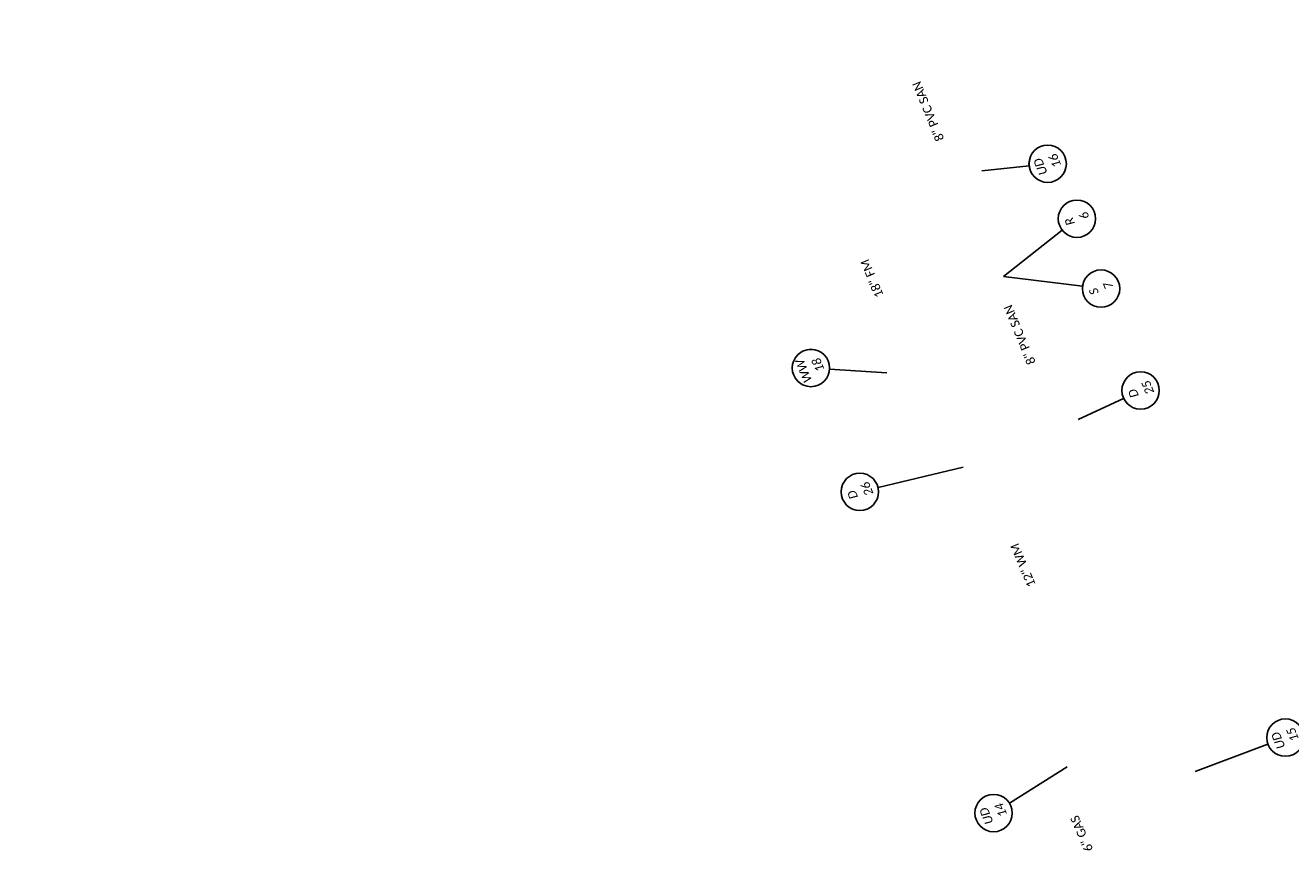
# Model space of a CAD drawing. Header units: feet. Extents: x -5 to 2247819, y -3 to 598692.
# Tile 16 of 84: x 2245552 to 2245958, y 595831 to 596100. Entities that reach past the tile are written whole.
import ezdxf
from ezdxf import colors
from ezdxf.entities.mleader import LeaderData, LeaderLine
from ezdxf.enums import TextEntityAlignment as Align
from ezdxf.math import Vec2, Vec3

# ---------------------------------------------------------------- set-up
doc = ezdxf.new("R2010")
doc.units = ezdxf.units.FT
doc.header["$MEASUREMENT"] = 0
for name, color, linetype in [('DR_X_Text', 7, 'Continuous'), ('TX_P_20', 7, 'Continuous'), ('UT_X_Gas_Text', 7, 'Continuous'), ('UT_X_Sanitary_Text', 7, 'Continuous'), ('UT_X_Water_Text', 7, 'Continuous')]:
    doc.layers.add(name, color=color, linetype=linetype)
doc.styles.add('P_Slanted_Normal', font='calibrii.ttf', dxfattribs={"height": 0.14})
doc.styles.add('Slanted-Normal', font='font31.shx', dxfattribs={"height": 0.14})
doc.styles.add('X_Straight_Normal', font='calibril.ttf', dxfattribs={"height": 0.14})

# ---------------------------------------------------------------- blocks, each defined once
blk = doc.blocks.new('*U1080')
blk.add_wipeout([(-0.298, 0.023), (-0.295, 0.045), (-0.291, 0.07), (-0.285, 0.091), (-0.277, 0.112), (-0.268, 0.133), (-0.257, 0.153), (-0.245, 0.172), (-0.234, 0.186), (-0.221, 0.202), (-0.206, 0.217), (-0.188, 0.233), (-0.172, 0.245), (-0.158, 0.254), (-0.142, 0.263), (-0.124, 0.272), (-0.105, 0.28), (-0.084, 0.287), (-0.058, 0.293), (-0.036, 0.297), (-0.012, 0.299), (0, 0.299), (0.022, 0.298), (0.043, 0.296), (0.069, 0.291), (0.09, 0.285), (0.111, 0.278), (0.135, 0.266), (0.153, 0.256), (0.17, 0.246), (0.187, 0.233), (0.203, 0.219), (0.217, 0.205), (0.23, 0.191), (0.24, 0.178), (0.253, 0.159), (0.264, 0.141), (0.273, 0.122), (0.281, 0.103), (0.286, 0.086), (0.291, 0.068), (0.294, 0.053), (0.297, 0.037), (0.298, 0.018), (0.299, 0), (0.298, -0.02), (0.296, -0.04), (0.293, -0.059), (0.289, -0.076), (0.284, -0.093), (0.278, -0.109), (0.272, -0.123), (0.263, -0.141), (0.254, -0.157), (0.245, -0.171), (0.232, -0.188), (0.22, -0.202), (0.211, -0.211), (0.198, -0.224), (0.188, -0.232), (0.172, -0.244), (0.151, -0.258), (0.129, -0.27), (0.112, -0.277), (0.094, -0.284), (0.07, -0.291), (0.057, -0.293), (0.038, -0.296), (0.025, -0.298), (0.011, -0.299), (0, -0.299), (-0.006, -0.299), (-0.018, -0.298), (-0.028, -0.298), (-0.04, -0.296), (-0.052, -0.294), (-0.064, -0.292), (-0.077, -0.289), (-0.092, -0.284), (-0.115, -0.276), (-0.135, -0.267), (-0.15, -0.258), (-0.168, -0.247), (-0.182, -0.237), (-0.199, -0.223), (-0.218, -0.204), (-0.232, -0.189), (-0.246, -0.17), (-0.255, -0.155), (-0.266, -0.137), (-0.275, -0.118), (-0.283, -0.097), (-0.29, -0.074), (-0.294, -0.054), (-0.297, -0.033), (-0.299, -0.015), (-0.299, 0)])
at = {"flags": 128}
blk.add_lwpolyline([(-0.13, -0.271), (-0.528, -1.103)], dxfattribs=at)
blk.add_circle((0, 0), 0.3)
at = {"style": 'Slanted-Normal', "flags": 8}
for tag, p in [('ITEMTYPE', (0, 0.125)), ('ITEMNUMBER', (0, -0.125))]:
    blk.add_attdef(tag, text='', height=0.14, dxfattribs=at).set_placement(p, align=Align.MIDDLE_CENTER)
blk = doc.blocks.new('*U1091')
blk.add_wipeout([(-0.298, 0.023), (-0.295, 0.045), (-0.291, 0.07), (-0.285, 0.091), (-0.277, 0.112), (-0.268, 0.133), (-0.257, 0.153), (-0.245, 0.172), (-0.234, 0.186), (-0.221, 0.202), (-0.206, 0.217), (-0.188, 0.233), (-0.172, 0.245), (-0.158, 0.254), (-0.142, 0.263), (-0.124, 0.272), (-0.105, 0.28), (-0.084, 0.287), (-0.058, 0.293), (-0.036, 0.297), (-0.012, 0.299), (0, 0.299), (0.022, 0.298), (0.043, 0.296), (0.069, 0.291), (0.09, 0.285), (0.111, 0.278), (0.135, 0.266), (0.153, 0.256), (0.17, 0.246), (0.187, 0.233), (0.203, 0.219), (0.217, 0.205), (0.23, 0.191), (0.24, 0.178), (0.253, 0.159), (0.264, 0.141), (0.273, 0.122), (0.281, 0.103), (0.286, 0.086), (0.291, 0.068), (0.294, 0.053), (0.297, 0.037), (0.298, 0.018), (0.299, 0), (0.298, -0.02), (0.296, -0.04), (0.293, -0.059), (0.289, -0.076), (0.284, -0.093), (0.278, -0.109), (0.272, -0.123), (0.263, -0.141), (0.254, -0.157), (0.245, -0.171), (0.232, -0.188), (0.22, -0.202), (0.211, -0.211), (0.198, -0.224), (0.188, -0.232), (0.172, -0.244), (0.151, -0.258), (0.129, -0.27), (0.112, -0.277), (0.094, -0.284), (0.07, -0.291), (0.057, -0.293), (0.038, -0.296), (0.025, -0.298), (0.011, -0.299), (0, -0.299), (-0.006, -0.299), (-0.018, -0.298), (-0.028, -0.298), (-0.04, -0.296), (-0.052, -0.294), (-0.064, -0.292), (-0.077, -0.289), (-0.092, -0.284), (-0.115, -0.276), (-0.135, -0.267), (-0.15, -0.258), (-0.168, -0.247), (-0.182, -0.237), (-0.199, -0.223), (-0.218, -0.204), (-0.232, -0.189), (-0.246, -0.17), (-0.255, -0.155), (-0.266, -0.137), (-0.275, -0.118), (-0.283, -0.097), (-0.29, -0.074), (-0.294, -0.054), (-0.297, -0.033), (-0.299, -0.015), (-0.299, 0)])
at = {"flags": 128}
blk.add_lwpolyline([(0.146, 0.262), (0.767, 1.377)], dxfattribs=at)
blk.add_circle((0, 0), 0.3)
at = {"style": 'Slanted-Normal', "flags": 8}
for tag, p in [('ITEMTYPE', (0, 0.125)), ('ITEMNUMBER', (0, -0.125))]:
    blk.add_attdef(tag, text='', height=0.14, dxfattribs=at).set_placement(p, align=Align.MIDDLE_CENTER)
blk = doc.blocks.new('*U1141')
blk.add_wipeout([(-0.298, 0.023), (-0.295, 0.045), (-0.291, 0.07), (-0.285, 0.091), (-0.277, 0.112), (-0.268, 0.133), (-0.257, 0.153), (-0.245, 0.172), (-0.234, 0.186), (-0.221, 0.202), (-0.206, 0.217), (-0.188, 0.233), (-0.172, 0.245), (-0.158, 0.254), (-0.142, 0.263), (-0.124, 0.272), (-0.105, 0.28), (-0.084, 0.287), (-0.058, 0.293), (-0.036, 0.297), (-0.012, 0.299), (0, 0.299), (0.022, 0.298), (0.043, 0.296), (0.069, 0.291), (0.09, 0.285), (0.111, 0.278), (0.135, 0.266), (0.153, 0.256), (0.17, 0.246), (0.187, 0.233), (0.203, 0.219), (0.217, 0.205), (0.23, 0.191), (0.24, 0.178), (0.253, 0.159), (0.264, 0.141), (0.273, 0.122), (0.281, 0.103), (0.286, 0.086), (0.291, 0.068), (0.294, 0.053), (0.297, 0.037), (0.298, 0.018), (0.299, 0), (0.298, -0.02), (0.296, -0.04), (0.293, -0.059), (0.289, -0.076), (0.284, -0.093), (0.278, -0.109), (0.272, -0.123), (0.263, -0.141), (0.254, -0.157), (0.245, -0.171), (0.232, -0.188), (0.22, -0.202), (0.211, -0.211), (0.198, -0.224), (0.188, -0.232), (0.172, -0.244), (0.151, -0.258), (0.129, -0.27), (0.112, -0.277), (0.094, -0.284), (0.07, -0.291), (0.057, -0.293), (0.038, -0.296), (0.025, -0.298), (0.011, -0.299), (0, -0.299), (-0.006, -0.299), (-0.018, -0.298), (-0.028, -0.298), (-0.04, -0.296), (-0.052, -0.294), (-0.064, -0.292), (-0.077, -0.289), (-0.092, -0.284), (-0.115, -0.276), (-0.135, -0.267), (-0.15, -0.258), (-0.168, -0.247), (-0.182, -0.237), (-0.199, -0.223), (-0.218, -0.204), (-0.232, -0.189), (-0.246, -0.17), (-0.255, -0.155), (-0.266, -0.137), (-0.275, -0.118), (-0.283, -0.097), (-0.29, -0.074), (-0.294, -0.054), (-0.297, -0.033), (-0.299, -0.015), (-0.299, 0)])
at = {"flags": 128}
blk.add_lwpolyline([(-0.015, 0.3), (-0.057, 1.104)], dxfattribs=at)
blk.add_circle((0, 0), 0.3)
at = {"style": 'Slanted-Normal', "flags": 8}
for tag, p in [('ITEMTYPE', (0, 0.125)), ('ITEMNUMBER', (0, -0.125))]:
    blk.add_attdef(tag, text='', height=0.14, dxfattribs=at).set_placement(p, align=Align.MIDDLE_CENTER)
blk = doc.blocks.new('*U1143')
blk.add_wipeout([(-0.298, 0.023), (-0.295, 0.045), (-0.291, 0.07), (-0.285, 0.091), (-0.277, 0.112), (-0.268, 0.133), (-0.257, 0.153), (-0.245, 0.172), (-0.234, 0.186), (-0.221, 0.202), (-0.206, 0.217), (-0.188, 0.233), (-0.172, 0.245), (-0.158, 0.254), (-0.142, 0.263), (-0.124, 0.272), (-0.105, 0.28), (-0.084, 0.287), (-0.058, 0.293), (-0.036, 0.297), (-0.012, 0.299), (0, 0.299), (0.022, 0.298), (0.043, 0.296), (0.069, 0.291), (0.09, 0.285), (0.111, 0.278), (0.135, 0.266), (0.153, 0.256), (0.17, 0.246), (0.187, 0.233), (0.203, 0.219), (0.217, 0.205), (0.23, 0.191), (0.24, 0.178), (0.253, 0.159), (0.264, 0.141), (0.273, 0.122), (0.281, 0.103), (0.286, 0.086), (0.291, 0.068), (0.294, 0.053), (0.297, 0.037), (0.298, 0.018), (0.299, 0), (0.298, -0.02), (0.296, -0.04), (0.293, -0.059), (0.289, -0.076), (0.284, -0.093), (0.278, -0.109), (0.272, -0.123), (0.263, -0.141), (0.254, -0.157), (0.245, -0.171), (0.232, -0.188), (0.22, -0.202), (0.211, -0.211), (0.198, -0.224), (0.188, -0.232), (0.172, -0.244), (0.151, -0.258), (0.129, -0.27), (0.112, -0.277), (0.094, -0.284), (0.07, -0.291), (0.057, -0.293), (0.038, -0.296), (0.025, -0.298), (0.011, -0.299), (0, -0.299), (-0.006, -0.299), (-0.018, -0.298), (-0.028, -0.298), (-0.04, -0.296), (-0.052, -0.294), (-0.064, -0.292), (-0.077, -0.289), (-0.092, -0.284), (-0.115, -0.276), (-0.135, -0.267), (-0.15, -0.258), (-0.168, -0.247), (-0.182, -0.237), (-0.199, -0.223), (-0.218, -0.204), (-0.232, -0.189), (-0.246, -0.17), (-0.255, -0.155), (-0.266, -0.137), (-0.275, -0.118), (-0.283, -0.097), (-0.29, -0.074), (-0.294, -0.054), (-0.297, -0.033), (-0.299, -0.015), (-0.299, 0)])
at = {"flags": 128}
blk.add_lwpolyline([(-0.045, -0.297), (-0.254, -1.685)], dxfattribs=at)
blk.add_circle((0, 0), 0.3)
at = {"style": 'Slanted-Normal', "flags": 8}
for tag, p in [('ITEMTYPE', (0, 0.125)), ('ITEMNUMBER', (0, -0.125))]:
    blk.add_attdef(tag, text='', height=0.14, dxfattribs=at).set_placement(p, align=Align.MIDDLE_CENTER)
blk = doc.blocks.new('*U1198')
blk.add_wipeout([(-0.298, 0.023), (-0.295, 0.045), (-0.291, 0.07), (-0.285, 0.091), (-0.277, 0.112), (-0.268, 0.133), (-0.257, 0.153), (-0.245, 0.172), (-0.234, 0.186), (-0.221, 0.202), (-0.206, 0.217), (-0.188, 0.233), (-0.172, 0.245), (-0.158, 0.254), (-0.142, 0.263), (-0.124, 0.272), (-0.105, 0.28), (-0.084, 0.287), (-0.058, 0.293), (-0.036, 0.297), (-0.012, 0.299), (0, 0.299), (0.022, 0.298), (0.043, 0.296), (0.069, 0.291), (0.09, 0.285), (0.111, 0.278), (0.135, 0.266), (0.153, 0.256), (0.17, 0.246), (0.187, 0.233), (0.203, 0.219), (0.217, 0.205), (0.23, 0.191), (0.24, 0.178), (0.253, 0.159), (0.264, 0.141), (0.273, 0.122), (0.281, 0.103), (0.286, 0.086), (0.291, 0.068), (0.294, 0.053), (0.297, 0.037), (0.298, 0.018), (0.299, 0), (0.298, -0.02), (0.296, -0.04), (0.293, -0.059), (0.289, -0.076), (0.284, -0.093), (0.278, -0.109), (0.272, -0.123), (0.263, -0.141), (0.254, -0.157), (0.245, -0.171), (0.232, -0.188), (0.22, -0.202), (0.211, -0.211), (0.198, -0.224), (0.188, -0.232), (0.172, -0.244), (0.151, -0.258), (0.129, -0.27), (0.112, -0.277), (0.094, -0.284), (0.07, -0.291), (0.057, -0.293), (0.038, -0.296), (0.025, -0.298), (0.011, -0.299), (0, -0.299), (-0.006, -0.299), (-0.018, -0.298), (-0.028, -0.298), (-0.04, -0.296), (-0.052, -0.294), (-0.064, -0.292), (-0.077, -0.289), (-0.092, -0.284), (-0.115, -0.276), (-0.135, -0.267), (-0.15, -0.258), (-0.168, -0.247), (-0.182, -0.237), (-0.199, -0.223), (-0.218, -0.204), (-0.232, -0.189), (-0.246, -0.17), (-0.255, -0.155), (-0.266, -0.137), (-0.275, -0.118), (-0.283, -0.097), (-0.29, -0.074), (-0.294, -0.054), (-0.297, -0.033), (-0.299, -0.015), (-0.299, 0)])
at = {"flags": 128}
blk.add_lwpolyline([(0.052, -0.295), (0.243, -1.372)], dxfattribs=at)
blk.add_circle((0, 0), 0.3)
at = {"style": 'Slanted-Normal', "flags": 8}
for tag, p in [('ITEMTYPE', (0, 0.125)), ('ITEMNUMBER', (0, -0.125))]:
    blk.add_attdef(tag, text='', height=0.14, dxfattribs=at).set_placement(p, align=Align.MIDDLE_CENTER)
blk = doc.blocks.new('*U1200')
blk.add_wipeout([(-0.298, 0.023), (-0.295, 0.045), (-0.291, 0.07), (-0.285, 0.091), (-0.277, 0.112), (-0.268, 0.133), (-0.257, 0.153), (-0.245, 0.172), (-0.234, 0.186), (-0.221, 0.202), (-0.206, 0.217), (-0.188, 0.233), (-0.172, 0.245), (-0.158, 0.254), (-0.142, 0.263), (-0.124, 0.272), (-0.105, 0.28), (-0.084, 0.287), (-0.058, 0.293), (-0.036, 0.297), (-0.012, 0.299), (0, 0.299), (0.022, 0.298), (0.043, 0.296), (0.069, 0.291), (0.09, 0.285), (0.111, 0.278), (0.135, 0.266), (0.153, 0.256), (0.17, 0.246), (0.187, 0.233), (0.203, 0.219), (0.217, 0.205), (0.23, 0.191), (0.24, 0.178), (0.253, 0.159), (0.264, 0.141), (0.273, 0.122), (0.281, 0.103), (0.286, 0.086), (0.291, 0.068), (0.294, 0.053), (0.297, 0.037), (0.298, 0.018), (0.299, 0), (0.298, -0.02), (0.296, -0.04), (0.293, -0.059), (0.289, -0.076), (0.284, -0.093), (0.278, -0.109), (0.272, -0.123), (0.263, -0.141), (0.254, -0.157), (0.245, -0.171), (0.232, -0.188), (0.22, -0.202), (0.211, -0.211), (0.198, -0.224), (0.188, -0.232), (0.172, -0.244), (0.151, -0.258), (0.129, -0.27), (0.112, -0.277), (0.094, -0.284), (0.07, -0.291), (0.057, -0.293), (0.038, -0.296), (0.025, -0.298), (0.011, -0.299), (0, -0.299), (-0.006, -0.299), (-0.018, -0.298), (-0.028, -0.298), (-0.04, -0.296), (-0.052, -0.294), (-0.064, -0.292), (-0.077, -0.289), (-0.092, -0.284), (-0.115, -0.276), (-0.135, -0.267), (-0.15, -0.258), (-0.168, -0.247), (-0.182, -0.237), (-0.199, -0.223), (-0.218, -0.204), (-0.232, -0.189), (-0.246, -0.17), (-0.255, -0.155), (-0.266, -0.137), (-0.275, -0.118), (-0.283, -0.097), (-0.29, -0.074), (-0.294, -0.054), (-0.297, -0.033), (-0.299, -0.015), (-0.299, 0)])
at = {"flags": 128}
blk.add_lwpolyline([(0.083, 0.288), (0.292, 1.02)], dxfattribs=at)
blk.add_circle((0, 0), 0.3)
at = {"style": 'Slanted-Normal', "flags": 8}
for tag, p in [('ITEMTYPE', (0, 0.125)), ('ITEMNUMBER', (0, -0.125))]:
    blk.add_attdef(tag, text='', height=0.14, dxfattribs=at).set_placement(p, align=Align.MIDDLE_CENTER)
blk = doc.blocks.new('*U1230')
blk.add_wipeout([(-0.298, 0.023), (-0.295, 0.045), (-0.291, 0.07), (-0.285, 0.091), (-0.277, 0.112), (-0.268, 0.133), (-0.257, 0.153), (-0.245, 0.172), (-0.234, 0.186), (-0.221, 0.202), (-0.206, 0.217), (-0.188, 0.233), (-0.172, 0.245), (-0.158, 0.254), (-0.142, 0.263), (-0.124, 0.272), (-0.105, 0.28), (-0.084, 0.287), (-0.058, 0.293), (-0.036, 0.297), (-0.012, 0.299), (0, 0.299), (0.022, 0.298), (0.043, 0.296), (0.069, 0.291), (0.09, 0.285), (0.111, 0.278), (0.135, 0.266), (0.153, 0.256), (0.17, 0.246), (0.187, 0.233), (0.203, 0.219), (0.217, 0.205), (0.23, 0.191), (0.24, 0.178), (0.253, 0.159), (0.264, 0.141), (0.273, 0.122), (0.281, 0.103), (0.286, 0.086), (0.291, 0.068), (0.294, 0.053), (0.297, 0.037), (0.298, 0.018), (0.299, 0), (0.298, -0.02), (0.296, -0.04), (0.293, -0.059), (0.289, -0.076), (0.284, -0.093), (0.278, -0.109), (0.272, -0.123), (0.263, -0.141), (0.254, -0.157), (0.245, -0.171), (0.232, -0.188), (0.22, -0.202), (0.211, -0.211), (0.198, -0.224), (0.188, -0.232), (0.172, -0.244), (0.151, -0.258), (0.129, -0.27), (0.112, -0.277), (0.094, -0.284), (0.07, -0.291), (0.057, -0.293), (0.038, -0.296), (0.025, -0.298), (0.011, -0.299), (0, -0.299), (-0.006, -0.299), (-0.018, -0.298), (-0.028, -0.298), (-0.04, -0.296), (-0.052, -0.294), (-0.064, -0.292), (-0.077, -0.289), (-0.092, -0.284), (-0.115, -0.276), (-0.135, -0.267), (-0.15, -0.258), (-0.168, -0.247), (-0.182, -0.237), (-0.199, -0.223), (-0.218, -0.204), (-0.232, -0.189), (-0.246, -0.17), (-0.255, -0.155), (-0.266, -0.137), (-0.275, -0.118), (-0.283, -0.097), (-0.29, -0.074), (-0.294, -0.054), (-0.297, -0.033), (-0.299, -0.015), (-0.299, 0)])
at = {"flags": 128}
blk.add_lwpolyline([(0.007, 0.3), (0.036, 1.547)], dxfattribs=at)
blk.add_circle((0, 0), 0.3)
at = {"style": 'Slanted-Normal', "flags": 8}
for tag, p in [('ITEMTYPE', (0, 0.125)), ('ITEMNUMBER', (0, -0.125))]:
    blk.add_attdef(tag, text='', height=0.14, dxfattribs=at).set_placement(p, align=Align.MIDDLE_CENTER)
blk = doc.blocks.new('*U1239')
blk.add_wipeout([(-0.298, 0.023), (-0.295, 0.045), (-0.291, 0.07), (-0.285, 0.091), (-0.277, 0.112), (-0.268, 0.133), (-0.257, 0.153), (-0.245, 0.172), (-0.234, 0.186), (-0.221, 0.202), (-0.206, 0.217), (-0.188, 0.233), (-0.172, 0.245), (-0.158, 0.254), (-0.142, 0.263), (-0.124, 0.272), (-0.105, 0.28), (-0.084, 0.287), (-0.058, 0.293), (-0.036, 0.297), (-0.012, 0.299), (0, 0.299), (0.022, 0.298), (0.043, 0.296), (0.069, 0.291), (0.09, 0.285), (0.111, 0.278), (0.135, 0.266), (0.153, 0.256), (0.17, 0.246), (0.187, 0.233), (0.203, 0.219), (0.217, 0.205), (0.23, 0.191), (0.24, 0.178), (0.253, 0.159), (0.264, 0.141), (0.273, 0.122), (0.281, 0.103), (0.286, 0.086), (0.291, 0.068), (0.294, 0.053), (0.297, 0.037), (0.298, 0.018), (0.299, 0), (0.298, -0.02), (0.296, -0.04), (0.293, -0.059), (0.289, -0.076), (0.284, -0.093), (0.278, -0.109), (0.272, -0.123), (0.263, -0.141), (0.254, -0.157), (0.245, -0.171), (0.232, -0.188), (0.22, -0.202), (0.211, -0.211), (0.198, -0.224), (0.188, -0.232), (0.172, -0.244), (0.151, -0.258), (0.129, -0.27), (0.112, -0.277), (0.094, -0.284), (0.07, -0.291), (0.057, -0.293), (0.038, -0.296), (0.025, -0.298), (0.011, -0.299), (0, -0.299), (-0.006, -0.299), (-0.018, -0.298), (-0.028, -0.298), (-0.04, -0.296), (-0.052, -0.294), (-0.064, -0.292), (-0.077, -0.289), (-0.092, -0.284), (-0.115, -0.276), (-0.135, -0.267), (-0.15, -0.258), (-0.168, -0.247), (-0.182, -0.237), (-0.199, -0.223), (-0.218, -0.204), (-0.232, -0.189), (-0.246, -0.17), (-0.255, -0.155), (-0.266, -0.137), (-0.275, -0.118), (-0.283, -0.097), (-0.29, -0.074), (-0.294, -0.054), (-0.297, -0.033), (-0.299, -0.015), (-0.299, 0)])
at = {"flags": 128}
blk.add_lwpolyline([(-0.084, 0.288), (-0.418, 1.438)], dxfattribs=at)
blk.add_circle((0, 0), 0.3)
at = {"style": 'Slanted-Normal', "flags": 8}
for tag, p in [('ITEMTYPE', (0, 0.125)), ('ITEMNUMBER', (0, -0.125))]:
    blk.add_attdef(tag, text='', height=0.14, dxfattribs=at).set_placement(p, align=Align.MIDDLE_CENTER)

msp = doc.modelspace()

# ---------------------------------------------------------------- block references
at = {"layer": 'TX_P_20'}
ref = msp.add_blockref('*U1200', (2245880.387, 596055.854), dxfattribs=dict(at, xscale=20, yscale=20, zscale=20, rotation=112))
ref.add_attrib('ITEMTYPE', 'UD', dxfattribs={"layer": '0', "height": 2.8, "rotation": 112, "style": 'P_Slanted_Normal'}).set_placement((2245878.069, 596054.917), align=Align.MIDDLE_CENTER)
ref.add_attrib('ITEMNUMBER', '16', dxfattribs={"layer": '0', "height": 2.8, "rotation": 112, "style": 'P_Slanted_Normal'}).set_placement((2245882.705, 596056.79), align=Align.MIDDLE_CENTER)
ref = msp.add_blockref('*U1080', (2245804.36, 595990.298), dxfattribs=dict(at, xscale=20, yscale=20, zscale=20, rotation=112))
ref.add_attrib('ITEMTYPE', 'WW', dxfattribs={"layer": '0', "height": 2.8, "rotation": 112, "style": 'P_Slanted_Normal'}).set_placement((2245802.042, 595989.361), align=Align.MIDDLE_CENTER)
ref.add_attrib('ITEMNUMBER', '18', dxfattribs={"layer": '0', "height": 2.8, "rotation": 112, "style": 'P_Slanted_Normal'}).set_placement((2245806.678, 595991.234), align=Align.MIDDLE_CENTER)
ref = msp.add_blockref('*U1141', (2245910.223, 595983.076, 2114.081), dxfattribs=dict(at, xscale=20, yscale=20, zscale=20, rotation=112))
ref.add_attrib('ITEMTYPE', 'D', dxfattribs={"layer": '0', "height": 2.8, "rotation": 112, "style": 'P_Slanted_Normal'}).set_placement((2245907.905, 595982.14, 2114.081), align=Align.MIDDLE_CENTER)
ref.add_attrib('ITEMNUMBER', '25', dxfattribs={"layer": '0', "height": 2.8, "rotation": 112, "style": 'P_Slanted_Normal'}).set_placement((2245912.541, 595984.013, 2114.081), align=Align.MIDDLE_CENTER)
ref = msp.add_blockref('*U1143', (2245820.071, 595950.542, 2114.361), dxfattribs=dict(at, xscale=20, yscale=20, zscale=20, rotation=112))
ref.add_attrib('ITEMTYPE', 'D', dxfattribs={"layer": '0', "height": 2.8, "rotation": 112, "style": 'P_Slanted_Normal'}).set_placement((2245817.753, 595949.606, 2114.361), align=Align.MIDDLE_CENTER)
ref.add_attrib('ITEMNUMBER', '26', dxfattribs={"layer": '0', "height": 2.8, "rotation": 112, "style": 'P_Slanted_Normal'}).set_placement((2245822.389, 595951.479, 2114.361), align=Align.MIDDLE_CENTER)

# ---------------------------------------------------------------- texts
at = {"layer": 'UT_X_Gas_Text', "style": 'X_Straight_Normal'}
msp.add_text('6" GAS', height=2.8, rotation=113.80218, dxfattribs=at).set_placement((2245895.04, 595835.785))
at = {"layer": 'UT_X_Sanitary_Text', "style": 'X_Straight_Normal'}
for s, rotation, p in [('8" PVC SAN', 112.58288, (2245847.22, 596063.831)), ('18" FM', 112.89838, (2245827.782, 596013.646)), ('8" PVC SAN', 112.58288, (2245876.597, 595992.107))]:
    msp.add_text(s, height=2.8, rotation=rotation, dxfattribs=at).set_placement(p)
at = {"layer": 'UT_X_Water_Text', "style": 'X_Straight_Normal'}
msp.add_text('12" WM', height=2.8, rotation=112.89838, dxfattribs=at).set_placement((2245876.629, 595920.726))

# ---------------------------------------------------------------- next in the draw order: block references
at = {"layer": 'TX_P_20'}
ref = msp.add_blockref('*U1091', (2245897.529, 596015.789), dxfattribs=dict(at, xscale=20, yscale=20, zscale=20, rotation=112))
ref.add_attrib('ITEMTYPE', 'S', dxfattribs={"layer": '0', "height": 2.8, "rotation": 112, "style": 'P_Slanted_Normal'}).set_placement((2245895.211, 596014.852), align=Align.MIDDLE_CENTER)
ref.add_attrib('ITEMNUMBER', '7', dxfattribs={"layer": '0', "height": 2.8, "rotation": 112, "style": 'P_Slanted_Normal'}).set_placement((2245899.847, 596016.726), align=Align.MIDDLE_CENTER)
ref = msp.add_blockref('*U1198', (2245863.021, 595847.442), dxfattribs=dict(at, xscale=20, yscale=20, zscale=20, rotation=112))
ref.add_attrib('ITEMTYPE', 'UD', dxfattribs={"layer": '0', "height": 2.8, "rotation": 112, "style": 'P_Slanted_Normal'}).set_placement((2245860.703, 595846.505), align=Align.MIDDLE_CENTER)
ref.add_attrib('ITEMNUMBER', '14', dxfattribs={"layer": '0', "height": 2.8, "rotation": 112, "style": 'P_Slanted_Normal'}).set_placement((2245865.339, 595848.378), align=Align.MIDDLE_CENTER)

# ---------------------------------------------------------------- next in the draw order: leaders
at = {"layer": 'DR_X_Text'}
ml = msp.add_multileader_mtext('Standard', dxfattribs=at)
ml.set_content('15" STM', color=256, style='X_Straight_Normal')
ml.set_leader_properties()
ml.build(insert=Vec2(0, 0))
ml.multileader.update_dxf_attribs({"dogleg_length": 0.15, "arrow_head_size": 2.4, "scale": 20})
ctx = ml.context
ctx.base_point, ctx.scale, ctx.char_height, ctx.arrow_head_size, ctx.landing_gap_size, ctx.plane_origin, ctx.plane_x_axis, ctx.plane_y_axis = Vec3(2245773.814, 596212.374), 20, 2.8, 2.4, 1.8, Vec3(2245765.433, 596211.045), Vec3(0.9510565, -0.309017), Vec3(0.309017, 0.9510565)
notes = []
notes.append((ctx, [(0, (0, 0, 0), (0, 0), (1, 0), 1, [])]))
ctx.mtext.insert, ctx.mtext.text_direction, ctx.mtext.rotation, ctx.mtext.width, ctx.mtext.flow_direction = Vec3(2245775.964, 596213.167), Vec3(0.9510565, -0.309017), 5.969026, 19.71846, 5
for ctx, leaders in notes:
    for number, flags, end, landing, length, lines in leaders:
        leader = LeaderData()
        leader.index, (leader.has_last_leader_line, leader.has_dogleg_vector, leader.attachment_direction) = number, flags
        leader.last_leader_point, leader.dogleg_vector, leader.dogleg_length = Vec3(end), Vec3(landing), length
        for number, points, colour, breaks in lines:
            line = LeaderLine()
            line.index, line.vertices, line.color, line.breaks = number, Vec3.list(points), colors.encode_raw_color(colour), breaks
            leader.lines.append(line)
        ctx.leaders.append(leader)

# ---------------------------------------------------------------- next in the draw order: block references
at = {"layer": 'TX_P_20'}
ref = msp.add_blockref('*U1239', (2245889.777, 596038.217, 1054.85), dxfattribs=dict(at, xscale=20, yscale=20, zscale=20, rotation=112))
ref.add_attrib('ITEMTYPE', 'R', dxfattribs={"layer": '0', "height": 2.8, "rotation": 112, "style": 'P_Slanted_Normal'}).set_placement((2245887.459, 596037.281, 1054.85), align=Align.MIDDLE_CENTER)
ref.add_attrib('ITEMNUMBER', '6', dxfattribs={"layer": '0', "height": 2.8, "rotation": 112, "style": 'P_Slanted_Normal'}).set_placement((2245892.095, 596039.154, 1054.85), align=Align.MIDDLE_CENTER)
ref = msp.add_blockref('*U1230', (2245956.728, 595871.668), dxfattribs=dict(at, xscale=20, yscale=20, zscale=20, rotation=112))
ref.add_attrib('ITEMTYPE', 'UD', dxfattribs={"layer": '0', "height": 2.8, "rotation": 112, "style": 'P_Slanted_Normal'}).set_placement((2245954.41, 595870.731), align=Align.MIDDLE_CENTER)
ref.add_attrib('ITEMNUMBER', '15', dxfattribs={"layer": '0', "height": 2.8, "rotation": 112, "style": 'P_Slanted_Normal'}).set_placement((2245959.046, 595872.604), align=Align.MIDDLE_CENTER)

doc.saveas('drawing.dxf')
